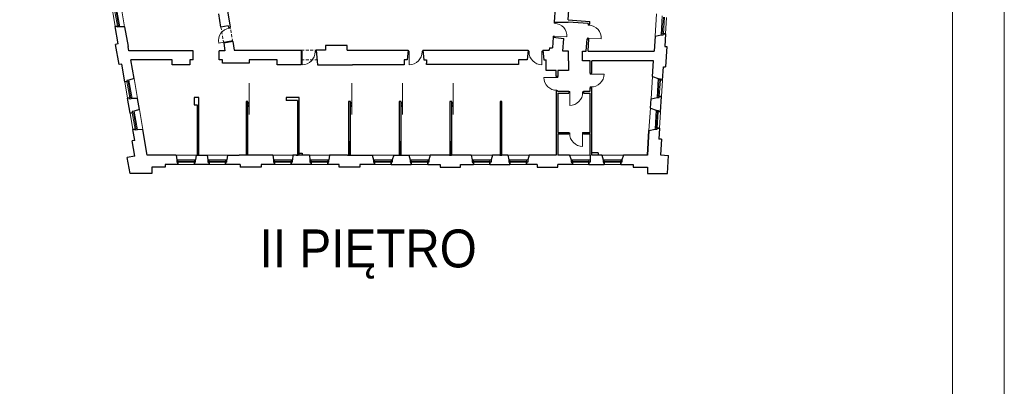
# Model space of a CAD drawing. Header units: centimetres. Extents: x 690840 to 714026, y 27673 to 40762.
# Tile 90 of 162: x 701319 to 701653, y 38892 to 39016. Entities that reach past the tile are written whole.
import ezdxf

# ---------------------------------------------------------------- set-up
doc = ezdxf.new("R2010")
doc.units = ezdxf.units.CM
doc.linetypes.add('DASHED', pattern=[19.05, 12.7, -6.35])
for name, color, linetype, lineweight in [('Drzwi i okna', 51, 'Continuous', 9), ('Opis', 102, 'Continuous', 9), ('Przekrojowa', 253, 'Continuous', 25), ('Ramka', 255, 'Continuous', 9), ('Widokowa', 140, 'Continuous', 9)]:
    doc.layers.add(name, color=color, linetype=linetype, lineweight=lineweight)
doc.layers.add('Obrys powierzchni', color=50, linetype='Continuous', lineweight=9, plot=False)
doc.styles.add('ARIELCE', font='arial.ttf', dxfattribs={"width": 0.9})

# ---------------------------------------------------------------- blocks, each defined once
blk = doc.blocks.new('zw$2918')
at = {"layer": 'Drzwi i okna', "color": 0}
for p, q in [((1359.2, -3114.6), (1358.2, -3109)), ((1358.2, -3114.8), (1367, -3113.2)), ((1367, -3113.2), (1366, -3107.4)), ((3559.9, -3081.2), (3560.3, -3074.6)), ((3568.8, -3081.8), (3559.9, -3081.2)), ((3567.8, -3081.8), (3568.3, -3075.1)), ((3792, -3093.7), (3792.4, -3087)), ((3800.9, -3094.3), (3792, -3093.7)), ((3800, -3094.2), (3800.4, -3087.5)), ((1373.5, -3200.3), (1382.3, -3198.7)), ((1382.3, -3198.7), (1383.6, -3205.9)), ((3554.3, -3168), (3553.9, -3174.5)), ((3563.3, -3168.6), (3554.3, -3168)), ((3561.8, -3175), (3562.3, -3168.5)), ((3562.3, -3168.5), (3647.6, -3174)), ((3786.4, -3180.5), (3786, -3186.9)), ((3795.4, -3181), (3786.4, -3180.5)), ((3794, -3187.4), (3794.4, -3181)), ((3794.4, -3181), (3879.7, -3186.4)), ((1374.5, -3200.2), (1290.3, -3215.2)), ((1375.7, -3207.2), (1374.5, -3200.2)), ((1855.3, -3269), (1848.8, -3269)), ((1848.8, -3277), (1855.3, -3277)), ((1855.3, -3277), (1855.1, -3362.5)), ((1855.3, -3278), (1855.3, -3269)), ((1942.2, -3278.2), (1942.2, -3269.2)), ((1942.2, -3269.2), (1948.8, -3269.2)), ((1942.2, -3277.2), (1950.1, -3277.2)), ((2571.6, -3277), (2579.4, -3277)), ((2579.4, -3269), (2572.9, -3269)), ((2579.4, -3277), (2579.3, -3362.5)), ((2579.4, -3278), (2579.4, -3269)), ((2666.3, -3278.2), (2666.3, -3269.2)), ((2666.3, -3269.2), (2672.9, -3269.2)), ((2666.3, -3277.2), (2674.2, -3277.2)), ((3391.1, -3277.2), (3383.2, -3277.2)), ((3391.1, -3269.2), (3384, -3269.2)), ((3391.1, -3278.2), (3391.1, -3269.2)), ((3478, -3278), (3478, -3269)), ((3478, -3269), (3485, -3269)), ((3485.8, -3277), (3478, -3277)), ((3478, -3277), (3478.2, -3362.5)), ((3576.7, -3448.5), (3491.2, -3448.3)), ((3575.7, -3448.5), (3584.7, -3448.5)), ((3576.7, -3442), (3576.7, -3448.5)), ((3584.7, -3448.5), (3584.7, -3442)), ((3805.4, -3425.5), (3805.4, -3419)), ((3814.4, -3425.5), (3805.4, -3425.5)), ((3813.4, -3419), (3813.4, -3425.5)), ((3813.4, -3425.5), (3898.9, -3425.4)), ((3814.6, -3512.4), (3805.6, -3512.4)), ((3805.6, -3512.4), (3805.6, -3519)), ((3813.6, -3512.4), (3813.6, -3519)), ((3575.5, -3535.4), (3584.5, -3535.4)), ((3576.5, -3535.4), (3576.5, -3542)), ((3584.5, -3535.4), (3584.5, -3542)), ((3666.2, -3544.3), (3659.7, -3544.3)), ((3659.7, -3552.3), (3666.2, -3552.3)), ((3666.2, -3552.3), (3666, -3637.8)), ((3666.2, -3553.3), (3666.2, -3544.3)), ((3753.1, -3553.5), (3753.1, -3544.5)), ((3753.1, -3544.5), (3759.7, -3544.5)), ((3753.1, -3552.5), (3759.7, -3552.5)), ((3666.3, -3822.2), (3659.7, -3822.2)), ((3666.3, -3830.2), (3659.7, -3830.2)), ((3666.3, -3831.2), (3666.3, -3822.2)), ((3753.2, -3831), (3753.2, -3822)), ((3753.2, -3822), (3759.7, -3822)), ((3759.7, -3830), (3753.2, -3830)), ((3753.2, -3830), (3753.3, -3915.5))]:
    blk.add_line(p, q, dxfattribs=at)
at = {"layer": 'Drzwi i okna', "color": 0, "ltscale": 1.6}
for centre, start, end in [((1375.7, -3199.7), 98.65194, 190.26256), ((3561, -3168.2), 356.20358, 87.81419), ((3793.2, -3180.7), 356.20358, 87.81419), ((1855.5, -3275.8), 269.77938, 1.38999), ((2579.6, -3275.8), 269.77938, 1.38999), ((3477.8, -3275.8), 178.61001, 270.22062), ((3577.9, -3448.7), 179.77102, 271.38164), ((3812.2, -3425.7), 268.61836, 0.22898), ((3666.4, -3551.1), 269.77102, 1.38164), ((3753, -3828.8), 178.61001, 270.22062)]:
    blk.add_arc(centre, 86.7, start, end, dxfattribs=at)
at = {"layer": 'Drzwi i okna', "color": 0}
for centre, start, end in [((1364.1, -3122.6), 278.48889, 281.78745), ((1933.4, -3273.7), 178.25449, 181.55305), ((2657.5, -3273.7), 178.25449, 181.55305), ((3399.9, -3273.7), 358.44695, 1.74551), ((3580, -3526.6), 88.24613, 91.5447), ((3810.1, -3503.7), 88.4553, 91.75387), ((3744.3, -3549.1), 178.24613, 181.5447), ((3675.1, -3826.7), 358.44695, 1.74551)]:
    blk.add_arc(centre, 78.2, start, end, dxfattribs=at)
at = {"layer": 'Przekrojowa', "color": 0, "ltscale": 1.6}
for p, q in [((3656.5, -3058.7), (3665.1, -2925.5)), ((1344.5, -2969.1), (1368.1, -3107.1)), ((3566.8, -2974.4), (3560.3, -3074.7)), ((1305.1, -3106.7), (1290, -3018.3)), ((3656.5, -3058.7), (3803.2, -3068.2)), ((610.4, -3221.4), (590.2, -3103.1)), ((653.3, -3104.3), (620.7, -3105.6)), ((653.3, -3104.3), (676.4, -3239.5)), ((1354.4, -3098.3), (1305.1, -3106.7)), ((1354.4, -3098.3), (1356.3, -3109.1)), ((1368.1, -3107.1), (1356.3, -3109.1)), ((3560.3, -3074.7), (3655.6, -3073.5)), ((3655.6, -3073.5), (3655.8, -3070.7)), ((3655.8, -3070.7), (3790.4, -3079.4)), ((3790, -3087), (3790.4, -3079.4)), ((3790, -3087), (3801.9, -3087.8)), ((3801.9, -3087.8), (3803.2, -3068.2)), ((3553.9, -3174.5), (3549.1, -3248.1)), ((3553.9, -3174.5), (3625.4, -3184.6)), ((3619.9, -3269.2), (3625.4, -3184.6)), ((3778.2, -3269.1), (3783.5, -3186.8)), ((3783.5, -3186.8), (3795.5, -3187.5)), ((3790.2, -3269.1), (3795.5, -3187.5)), ((4243.8, -3167.5), (4237.3, -3269.1)), ((4243.8, -3167.5), (4284.7, -3158.9)), ((4314.9, -3153), (4309.4, -3237.8)), ((610.4, -3221.4), (592.7, -3224.4)), ((616.1, -3361.4), (592.7, -3224.4)), ((681.2, -3267.4), (676.4, -3239.5)), ((1384.9, -3205.7), (1323.8, -3216.1)), ((1323.8, -3216.1), (1332.6, -3267.4)), ((1384.9, -3205.7), (1394.9, -3264.1)), ((1394.9, -3264.1), (1848.8, -3264.1)), ((1848.8, -3264.1), (1848.8, -3328.1)), ((2013.9, -3264.1), (1948.8, -3264.1)), ((1948.8, -3264.3), (1958.7, -3363.7)), ((2158.9, -3232.8), (2013.9, -3232.8)), ((2013.9, -3232.8), (2013.9, -3264.1)), ((2158.9, -3264.1), (2158.9, -3232.8)), ((2158.9, -3264.1), (2572.9, -3264.1)), ((2572.9, -3264.1), (2566.6, -3327.7)), ((2672.9, -3264.1), (3384.5, -3264.1)), ((2672.9, -3264.1), (2679.3, -3327.7)), ((3384.5, -3264.1), (3378.2, -3327.7)), ((3484.5, -3264.1), (3527.8, -3264.1)), ((3484.5, -3264.1), (3490.9, -3327.7)), ((3528.9, -3248.1), (3527.8, -3264.1)), ((3528.9, -3248.1), (3549.1, -3248.1)), ((4309.4, -3237.8), (4323.4, -3238.8)), ((4323.4, -3238.8), (4314.5, -3376.9)), ((1116.8, -3267.4), (681.2, -3267.4)), ((717.2, -3454.7), (695.6, -3328.1)), ((975.8, -3328.1), (695.6, -3328.1)), ((975.8, -3363.1), (975.8, -3328.1)), ((1116.8, -3328.1), (1094.8, -3328.1)), ((1094.8, -3328.1), (1094.8, -3363.1)), ((1116.8, -3328.1), (1116.8, -3267.4)), ((1332.6, -3267.4), (1293.8, -3267.4)), ((1293.8, -3328.1), (1293.8, -3267.4)), ((1315.8, -3328.1), (1293.8, -3328.1)), ((1315.8, -3351.7), (1315.8, -3328.1)), ((1684.8, -3328.1), (1496.8, -3328.1)), ((1496.8, -3328.1), (1496.8, -3351.7)), ((1684.8, -3363.7), (1684.8, -3328.1)), ((1848.8, -3328.1), (1848.8, -3363.7)), ((2566.6, -3327.7), (2545.9, -3327.7)), ((2545.9, -3327.7), (2545.9, -3363.7)), ((2679.3, -3327.7), (2695.9, -3327.7)), ((2695.9, -3327.7), (2695.9, -3351.7)), ((3378.2, -3327.7), (3319.7, -3327.7)), ((3319.7, -3327.7), (3319.7, -3359.7)), ((3490.9, -3327.7), (3507.7, -3327.7)), ((3507.7, -3400), (3507.7, -3327.7)), ((3657.7, -3269), (3619.9, -3269.2)), ((3657.7, -3335), (3657.7, -3269)), ((3751.7, -3335), (3751.7, -3269)), ((3751.7, -3269.1), (3778.2, -3269.1)), ((3790.2, -3269.1), (3911.7, -3269.1)), ((3911.7, -3269.1), (4237.3, -3269.1)), ((633.8, -3358.4), (616.1, -3361.4)), ((654.4, -3478.6), (633.8, -3358.4)), ((1094.8, -3363.1), (975.8, -3363.1)), ((1496.8, -3351.7), (1315.8, -3351.7)), ((1848.8, -3363.7), (1684.8, -3363.7)), ((1958.7, -3363.7), (2196.9, -3363.7)), ((2545.9, -3363.7), (2196.9, -3363.7)), ((2695.9, -3359.7), (2695.9, -3351.7)), ((2855.7, -3359.7), (2695.9, -3359.7)), ((3319.7, -3359.7), (2855.7, -3359.7)), ((3657.7, -3335), (3657.7, -3400)), ((3803.7, -3335), (3751.7, -3335)), ((3803.7, -3419), (3803.7, -3335)), ((3815.8, -3419), (3815.8, -3335)), ((4233, -3335), (3815.8, -3335)), ((4226.1, -3441.7), (4233, -3335)), ((4294.7, -3465.8), (4300.5, -3376)), ((4300.5, -3376), (4314.5, -3376.9)), ((717.2, -3454.7), (682.4, -3466)), ((3574.7, -3400), (3507.7, -3400)), ((3574.7, -3442), (3574.7, -3400)), ((3586.7, -3442), (3574.7, -3442)), ((3657.7, -3400), (3586.7, -3400)), ((3586.7, -3400), (3586.7, -3442)), ((3803.7, -3419), (3815.8, -3419)), ((4226.1, -3441.7), (4265.5, -3456.2)), ((3803.7, -3542), (3803.7, -3519)), ((3803.7, -3519), (3815.8, -3519)), ((3815.8, -3973.7), (3815.8, -3519)), ((690.5, -3689.6), (673.3, -3589)), ((740.4, -3590.1), (703.8, -3591.5)), ((753.3, -3665.6), (740.4, -3590.1)), ((1156.1, -3583.7), (1123.1, -3583.7)), ((1123.1, -3583.7), (1123.1, -3633.7)), ((1156.1, -3883.7), (1156.1, -3583.7)), ((1835.7, -3583.7), (1746.7, -3583.7)), ((1746.7, -3583.7), (1746.7, -3604.7)), ((1835.7, -3583.7), (1821.7, -3583.7)), ((1835.7, -3883.7), (1835.7, -3583.7)), ((3586.7, -3542), (3574.7, -3542)), ((3574.7, -3542), (3574.7, -3973.7)), ((3586.7, -3542), (3659.7, -3542)), ((3586.7, -3554), (3659.7, -3554)), ((3586.7, -3554), (3586.7, -3821)), ((3659.7, -3542), (3659.7, -3554)), ((3759.7, -3542), (3803.7, -3542)), ((3759.7, -3542), (3759.7, -3554)), ((3759.7, -3554), (3803.7, -3554)), ((3803.7, -3821), (3803.7, -3554)), ((4212.3, -3656.3), (4216.4, -3592.1)), ((4216.4, -3592.1), (4257.3, -3583.4)), ((4280.8, -3680.4), (4287.5, -3577.6)), ((1123.1, -3633.7), (1144.1, -3633.7)), ((1144.1, -3633.7), (1144.1, -3883.7)), ((1487.7, -3610.7), (1475.7, -3610.7)), ((1475.7, -3610.7), (1475.7, -3883.7)), ((1487.7, -3883.7), (1487.7, -3610.7)), ((1823.7, -3604.7), (1746.7, -3604.7)), ((1823.7, -3604.7), (1823.7, -3883.7)), ((2181.7, -3610.7), (2169.7, -3610.7)), ((2169.7, -3610.7), (2169.7, -3883.7)), ((2181.7, -3883.7), (2181.7, -3610.7)), ((2524.7, -3610.7), (2512.7, -3610.7)), ((2512.7, -3610.7), (2512.7, -3883.7)), ((2524.7, -3883.7), (2524.7, -3610.7)), ((2867.7, -3610.7), (2855.7, -3610.7)), ((2855.7, -3610.7), (2855.7, -3883.7)), ((2867.7, -3883.7), (2867.7, -3610.7)), ((3206.7, -3610.7), (3194.7, -3610.7)), ((3194.7, -3610.7), (3194.7, -3883.7)), ((3206.7, -3883.7), (3206.7, -3610.7)), ((4212.3, -3656.3), (4251.7, -3670.7)), ((753.3, -3665.6), (718.5, -3676.9)), ((4202.6, -3806.6), (4243.4, -3798)), ((4273.6, -3792.1), (4268.9, -3866)), ((722.1, -3874.9), (709.3, -3800)), ((776.5, -3801), (739.9, -3802.5)), ((806.1, -3974.4), (776.5, -3801)), ((3586.7, -3821), (3659.7, -3821)), ((3586.7, -3830), (3586.7, -3973.7)), ((3586.7, -3830), (3659.7, -3830)), ((3659.7, -3821), (3659.7, -3830)), ((3759.7, -3821), (3803.7, -3821)), ((3759.7, -3821), (3759.7, -3830)), ((3759.7, -3830), (3803.7, -3830)), ((3803.7, -3973.7), (3803.7, -3830)), ((4202.6, -3806.6), (4191.8, -3973.7)), ((4191.8, -3973.7), (4202.6, -3806.6)), ((722.1, -3874.9), (704.4, -3877.9)), ((722, -3980.7), (704.4, -3877.9)), ((1156.1, -3883.7), (1144.1, -3883.7)), ((1487.7, -3883.7), (1475.7, -3883.7)), ((1835.7, -3883.7), (1823.7, -3883.7)), ((2181.7, -3883.7), (2169.7, -3883.7)), ((2524.7, -3883.7), (2512.7, -3883.7)), ((2867.7, -3883.7), (2855.7, -3883.7)), ((3206.7, -3883.7), (3194.7, -3883.7)), ((4286.8, -3867.2), (4268.9, -3866)), ((4286.8, -3867.2), (4280, -3973.3)), ((722, -3980.7), (671.6, -3989.3)), ((690.6, -4099.8), (671.6, -3989.3)), ((1000.3, -3974.4), (806.1, -3974.4)), ((1137.7, -3973.7), (1213.2, -3973.7)), ((1348.7, -3973.7), (1429.7, -3973.7)), ((1657.2, -3973.7), (1429.7, -3973.7)), ((1904.2, -3973.7), (1792.7, -3973.7)), ((1813.7, -3973.7), (1827.7, -3973.7)), ((1835.7, -3973.7), (1835.7, -3961.7)), ((1835.7, -3961.7), (1855.7, -3961.7)), ((1855.7, -3961.7), (1855.7, -3973.7)), ((2161.7, -3973.7), (2039.7, -3973.7)), ((2161.7, -3973.7), (2175.7, -3973.7)), ((2175.7, -3973.7), (2329.5, -3973.7)), ((2329.5, -3973.7), (2337.1, -4007.1)), ((2474.5, -3973.7), (2464.7, -4007.1)), ((2474.5, -3973.7), (2577.5, -3973.7)), ((2506.7, -3973.7), (2520.7, -3973.7)), ((2577.5, -3973.7), (2585.1, -4007.1)), ((2722.5, -3973.7), (2712.7, -4007.1)), ((2851.7, -3973.7), (2722.5, -3973.7)), ((2851.7, -3973.7), (2865.7, -3973.7)), ((2998.5, -3973.7), (2865.7, -3973.7)), ((2998.5, -3973.7), (3006.1, -4007.1)), ((3143.5, -3973.7), (3133.7, -4007.1)), ((3192.7, -3973.7), (3143.5, -3973.7)), ((3192.7, -3973.7), (3206.7, -3973.7)), ((3246.5, -3973.7), (3206.7, -3973.7)), ((3246.5, -3973.7), (3254.1, -4007.1)), ((3391.5, -3973.7), (3381.7, -4007.1)), ((3574.7, -3973.7), (3391.5, -3973.7)), ((3665.3, -3973.7), (3586.7, -3973.7)), ((3665.3, -3973.7), (3676.1, -4007.1)), ((3859.8, -3959.7), (3815.8, -3959.7)), ((3884.5, -3973.7), (3815.8, -3973.7)), ((3859.8, -3959.7), (3859.8, -3973.7)), ((3884.5, -3973.7), (3892.1, -4007.1)), ((4029.5, -3973.7), (4019.7, -4007.1)), ((4191.8, -3973.7), (4029.5, -3973.7)), ((4280, -3973.3), (4335.3, -3976.8)), ((4327.4, -4099.8), (4335.3, -3976.8)), ((927.9, -4054.8), (836.9, -4054.8)), ((836.9, -4054.8), (836.9, -4099.8)), ((1013.9, -4036.8), (927.9, -4036.8)), ((927.9, -4036.8), (927.9, -4054.8)), ((1224.9, -4036.8), (1125.9, -4036.8)), ((1133.7, -4021.9), (1133.7, -4007.1)), ((1435.9, -4036.8), (1336.9, -4036.8)), ((1344.7, -4021.9), (1344.7, -4007.1)), ((1435.9, -4036.8), (1435.9, -4054.8)), ((1576.9, -4054.8), (1435.9, -4054.8)), ((1668.9, -4036.8), (1576.9, -4036.8)), ((1576.9, -4036.8), (1576.9, -4054.8)), ((1915.9, -4036.8), (1780.9, -4036.8)), ((1788.7, -4021.9), (1788.7, -4007.1)), ((2104.9, -4036.8), (2027.9, -4036.8)), ((2035.7, -4021.9), (2035.7, -4007.1)), ((2104.9, -4054.8), (2104.9, -4036.8)), ((2245.9, -4054.8), (2104.9, -4054.8)), ((2344.9, -4036.8), (2245.9, -4036.8)), ((2245.9, -4036.8), (2245.9, -4054.8)), ((2456.9, -4036.8), (2592.9, -4036.8)), ((2704.9, -4036.8), (2788.9, -4036.8)), ((2788.9, -4036.8), (2788.9, -4054.8)), ((2788.9, -4054.8), (2926.9, -4054.8)), ((2926.9, -4054.8), (2926.9, -4036.8)), ((2926.9, -4036.8), (3013.9, -4036.8)), ((3125.9, -4036.8), (3261.9, -4036.8)), ((3446.9, -4036.8), (3373.9, -4036.8)), ((3446.9, -4036.8), (3446.9, -4054.8)), ((3446.9, -4054.8), (3584.9, -4054.8)), ((3683.9, -4036.8), (3584.9, -4036.8)), ((3584.9, -4054.8), (3584.9, -4036.8)), ((3795.9, -4036.8), (3899.9, -4036.8)), ((4011.9, -4036.8), (4094.9, -4036.8)), ((4094.9, -4036.8), (4094.9, -4054.8)), ((4094.9, -4054.8), (4192.9, -4054.8)), ((4192.9, -4054.8), (4192.9, -4099.8)), ((836.9, -4099.8), (690.6, -4099.8)), ((836.9, -4099.8), (701, -4099.8)), ((4192.9, -4099.8), (4316.9, -4099.8)), ((4192.9, -4099.8), (4327.4, -4099.8))]:
    blk.add_line(p, q, dxfattribs=at)
at = {"layer": 'Przekrojowa', "color": 0}
for p, q in [((604.9, -3100.6), (590.2, -3103.1)), ((590.2, -3103.1), (604.9, -3100.6)), ((606.2, -3108.2), (604.9, -3100.6)), ((620.8, -3105.7), (606.2, -3108.2)), ((4284.7, -3158.9), (4299.4, -3159.8)), ((4299.4, -3159.8), (4299.9, -3152.1)), ((4299.9, -3152.1), (4314.9, -3153)), ((4314.9, -3153), (4299.9, -3152.1)), ((4265.5, -3456.2), (4280.3, -3457.1)), ((4280.3, -3457.1), (4279.8, -3464.9)), ((4279.8, -3464.9), (4294.7, -3465.8)), ((4294.7, -3465.8), (4279.8, -3464.9)), ((669.1, -3476.1), (654.4, -3478.6)), ((654.4, -3478.6), (669.1, -3476.1)), ((682.4, -3466), (667.8, -3468.5)), ((667.8, -3468.5), (669.1, -3476.1)), ((688, -3586.5), (673.3, -3589)), ((673.3, -3589), (688, -3586.5)), ((689.3, -3594.2), (688, -3586.5)), ((703.9, -3591.7), (689.3, -3594.2)), ((4257.3, -3583.4), (4272.1, -3584.4)), ((4272.1, -3584.4), (4272.6, -3576.6)), ((4272.6, -3576.6), (4287.5, -3577.6)), ((4287.5, -3577.6), (4272.6, -3576.6)), ((705.2, -3687.1), (690.5, -3689.6)), ((690.5, -3689.6), (705.2, -3687.1)), ((718.5, -3676.9), (703.9, -3679.4)), ((703.9, -3679.4), (705.2, -3687.1)), ((4251.7, -3670.7), (4266.4, -3671.7)), ((4266.4, -3671.7), (4265.9, -3679.4)), ((4265.9, -3679.4), (4280.8, -3680.4)), ((4280.8, -3680.4), (4265.9, -3679.4)), ((724.1, -3797.5), (709.3, -3800)), ((709.3, -3800), (724.1, -3797.5)), ((725.4, -3805.1), (724.1, -3797.5)), ((4243.4, -3798), (4258.2, -3798.9)), ((4258.2, -3798.9), (4258.7, -3791.2)), ((4258.7, -3791.2), (4273.6, -3792.1)), ((4273.6, -3792.1), (4258.7, -3791.2)), ((740, -3802.6), (725.4, -3805.1)), ((1002.2, -3973.7), (1006.1, -4007.1)), ((1137.7, -3973.7), (1133.7, -4007.1)), ((1213.2, -3973.7), (1217.1, -4007.1)), ((1348.7, -3973.7), (1344.7, -4007.1)), ((1657.2, -3973.7), (1661.1, -4007.1)), ((1792.7, -3973.7), (1788.7, -4007.1)), ((1904.2, -3973.7), (1908.1, -4007.1)), ((2039.7, -3973.7), (2035.7, -4007.1)), ((3803.7, -3973.7), (3803.7, -4021.9)), ((1006.1, -4007.1), (1006.1, -4021.9)), ((1006.1, -4021.9), (1013.9, -4021.9)), ((1013.9, -4021.9), (1013.9, -4036.8)), ((1013.9, -4036.8), (1013.9, -4021.9)), ((1133.7, -4021.9), (1125.9, -4021.9)), ((1125.9, -4021.9), (1125.9, -4036.8)), ((1125.9, -4036.8), (1125.9, -4021.9)), ((1217.1, -4007.1), (1217.1, -4021.9)), ((1217.1, -4021.9), (1224.9, -4021.9)), ((1224.9, -4021.9), (1224.9, -4036.8)), ((1224.9, -4036.8), (1224.9, -4021.9)), ((1344.7, -4021.9), (1336.9, -4021.9)), ((1336.9, -4021.9), (1336.9, -4036.8)), ((1336.9, -4036.8), (1336.9, -4021.9)), ((1661.1, -4007.1), (1661.1, -4021.9)), ((1661.1, -4021.9), (1668.9, -4021.9)), ((1668.9, -4021.9), (1668.9, -4036.8)), ((1668.9, -4036.8), (1668.9, -4021.9)), ((1788.7, -4021.9), (1780.9, -4021.9)), ((1780.9, -4021.9), (1780.9, -4036.8)), ((1780.9, -4036.8), (1780.9, -4021.9)), ((1908.1, -4007.1), (1908.1, -4021.9)), ((1908.1, -4021.9), (1915.9, -4021.9)), ((1915.9, -4021.9), (1915.9, -4036.8)), ((1915.9, -4036.8), (1915.9, -4021.9)), ((2035.7, -4021.9), (2027.9, -4021.9)), ((2027.9, -4021.9), (2027.9, -4036.8)), ((2027.9, -4036.8), (2027.9, -4021.9)), ((2337.1, -4007.1), (2337.1, -4021.9)), ((2337.1, -4021.9), (2344.9, -4021.9)), ((2344.9, -4021.9), (2344.9, -4036.8)), ((2344.9, -4036.8), (2344.9, -4021.9)), ((2464.7, -4021.9), (2456.9, -4021.9)), ((2456.9, -4021.9), (2456.9, -4036.8)), ((2456.9, -4036.8), (2456.9, -4021.9)), ((2464.7, -4007.1), (2464.7, -4021.9)), ((2585.1, -4007.1), (2585.1, -4021.9)), ((2585.1, -4021.9), (2592.9, -4021.9)), ((2592.9, -4021.9), (2592.9, -4036.8)), ((2592.9, -4036.8), (2592.9, -4021.9)), ((2712.7, -4021.9), (2704.9, -4021.9)), ((2704.9, -4021.9), (2704.9, -4036.8)), ((2704.9, -4036.8), (2704.9, -4021.9)), ((2712.7, -4007.1), (2712.7, -4021.9)), ((3006.1, -4007.1), (3006.1, -4021.9)), ((3006.1, -4021.9), (3013.9, -4021.9)), ((3013.9, -4021.9), (3013.9, -4036.8)), ((3013.9, -4036.8), (3013.9, -4021.9)), ((3133.7, -4021.9), (3125.9, -4021.9)), ((3125.9, -4021.9), (3125.9, -4036.8)), ((3125.9, -4036.8), (3125.9, -4021.9)), ((3133.7, -4007.1), (3133.7, -4021.9)), ((3254.1, -4007.1), (3254.1, -4021.9)), ((3254.1, -4021.9), (3261.9, -4021.9)), ((3261.9, -4021.9), (3261.9, -4036.8)), ((3261.9, -4036.8), (3261.9, -4021.9)), ((3381.7, -4021.9), (3373.9, -4021.9)), ((3373.9, -4021.9), (3373.9, -4036.8)), ((3373.9, -4036.8), (3373.9, -4021.9)), ((3381.7, -4007.1), (3381.7, -4021.9)), ((3676.1, -4007.1), (3676.1, -4021.9)), ((3676.1, -4021.9), (3683.9, -4021.9)), ((3683.9, -4021.9), (3683.9, -4036.8)), ((3683.9, -4036.8), (3683.9, -4021.9)), ((3803.7, -4021.9), (3795.9, -4021.9)), ((3795.9, -4021.9), (3795.9, -4036.8)), ((3795.9, -4036.8), (3795.9, -4021.9)), ((3892.1, -4007.1), (3892.1, -4021.9)), ((3892.1, -4021.9), (3899.9, -4021.9)), ((3899.9, -4021.9), (3899.9, -4036.8)), ((3899.9, -4036.8), (3899.9, -4021.9)), ((4019.7, -4021.9), (4011.9, -4021.9)), ((4011.9, -4021.9), (4011.9, -4036.8)), ((4011.9, -4036.8), (4011.9, -4021.9)), ((4019.7, -4007.1), (4019.7, -4021.9))]:
    blk.add_line(p, q, dxfattribs=at)
at = {"layer": 'Widokowa', "color": 0, "ltscale": 1.6}
for p, q in [((571.3, -2992.7), (590.2, -3103.1)), ((630.3, -2970), (653.3, -3104.3)), ((4243.8, -3167.5), (4253.5, -3017.2)), ((4314.9, -3153), (4322.1, -3041.3)), ((717.2, -3454.7), (740.4, -3590.1)), ((4216.4, -3592.1), (4226.1, -3441.7)), ((654.4, -3478.6), (673.3, -3589)), ((1496.7, -3699), (1496.7, -3486.9)), ((2190.7, -3699), (2190.7, -3486.9)), ((2533.7, -3699), (2533.7, -3486.9)), ((2876.7, -3699), (2876.7, -3486.9)), ((4287.5, -3577.6), (4294.7, -3465.8)), ((4202.6, -3806.6), (4212.3, -3656.3)), ((690.5, -3689.6), (709.3, -3800)), ((753.3, -3665.6), (776.5, -3801)), ((4273.6, -3792.1), (4280.8, -3680.4)), ((1144.1, -3883.7), (1144.1, -3973.7)), ((1150.1, -3883.7), (1150.1, -3973.7)), ((1156.1, -3973.7), (1156.1, -3883.7)), ((1475.7, -3883.7), (1475.7, -3973.7)), ((1481.7, -3883.7), (1481.7, -3973.7)), ((1487.7, -3973.7), (1487.7, -3883.7)), ((1823.7, -3883.7), (1823.7, -3973.7)), ((1829.7, -3883.7), (1829.7, -3973.7)), ((1835.7, -3973.7), (1835.7, -3883.7)), ((2169.7, -3883.7), (2169.7, -3973.7)), ((2175.7, -3883.7), (2175.7, -3973.7)), ((2181.7, -3973.7), (2181.7, -3883.7)), ((2512.7, -3883.7), (2512.7, -3973.7)), ((2517.7, -3883.7), (2517.7, -3973.7)), ((2524.7, -3973.7), (2524.7, -3883.7)), ((2855.7, -3883.7), (2855.7, -3973.7)), ((2861.7, -3883.7), (2861.7, -3973.7)), ((2867.7, -3973.7), (2867.7, -3883.7)), ((3194.7, -3883.7), (3194.7, -3973.7)), ((3200.7, -3883.7), (3200.7, -3973.7)), ((3206.7, -3973.7), (3206.7, -3883.7)), ((2329.5, -3973.7), (2474.5, -3973.7)), ((2577.5, -3973.7), (2722.5, -3973.7)), ((2998.5, -3973.7), (3143.5, -3973.7)), ((3246.5, -3973.7), (3391.5, -3973.7)), ((3665.3, -3973.7), (3803.7, -3973.7)), ((3884.5, -3973.7), (4029.5, -3973.7)), ((1013.9, -4036.8), (1125.9, -4036.8)), ((1224.9, -4036.8), (1336.9, -4036.8)), ((1668.9, -4036.8), (1780.9, -4036.8)), ((1915.9, -4036.8), (2027.9, -4036.8)), ((2344.9, -4036.8), (2456.9, -4036.8)), ((2592.9, -4036.8), (2704.9, -4036.8)), ((3013.9, -4036.8), (3125.9, -4036.8)), ((3261.9, -4036.8), (3373.9, -4036.8)), ((3683.9, -4036.8), (3795.9, -4036.8)), ((3899.9, -4036.8), (4011.9, -4036.8))]:
    blk.add_line(p, q, dxfattribs=at)
at = {"layer": 'Widokowa', "color": 0}
for p, q in [((605, -3100.8), (586, -2990.2)), ((612.2, -3099.3), (593.3, -2988.9)), ((620.8, -3105.7), (599.3, -2980)), ((4292.9, -3031.6), (4284.7, -3158.9)), ((4299.8, -3039.8), (4292.6, -3151.6)), ((4307.2, -3040.1), (4299.9, -3152.1)), ((604.9, -3100.6), (619.5, -3098.1)), ((4299.9, -3152.1), (4285.2, -3151.1)), ((4265.5, -3456.2), (4257.3, -3583.4)), ((4279.8, -3464.9), (4265, -3463.9)), ((4272.4, -3464.4), (4265.2, -3576.2)), ((4279.8, -3464.6), (4272.6, -3576.6)), ((669.1, -3476.1), (683.7, -3473.6)), ((688, -3586.7), (669.1, -3476.1)), ((695.3, -3585.3), (676.4, -3474.9)), ((703.9, -3591.7), (682.4, -3466)), ((688, -3586.5), (702.6, -3584)), ((4272.6, -3576.6), (4257.8, -3575.7)), ((705.2, -3687.1), (719.8, -3684.6)), ((724.1, -3797.7), (705.2, -3687.1)), ((731.4, -3796.2), (712.5, -3685.8)), ((740, -3802.6), (718.5, -3676.9)), ((4251.7, -3670.7), (4243.4, -3798)), ((4265.9, -3679.4), (4251.2, -3678.5)), ((4258.5, -3678.9), (4251.3, -3790.7)), ((4265.9, -3679.2), (4258.7, -3791.2)), ((724.1, -3797.5), (738.7, -3795)), ((4258.7, -3791.2), (4243.9, -3790.2)), ((1137.7, -3973.7), (1002.2, -3973.7)), ((1348.7, -3973.7), (1213.2, -3973.7)), ((1792.7, -3973.7), (1657.2, -3973.7)), ((2039.7, -3973.7), (1904.2, -3973.7)), ((1133.7, -4007.1), (1006.1, -4007.1)), ((1013.9, -4021.9), (1013.9, -4007.1)), ((1125.9, -4014.5), (1013.9, -4014.5)), ((1126.1, -4021.9), (1013.9, -4021.9)), ((1125.9, -4021.9), (1125.9, -4007.1)), ((1344.7, -4007.1), (1217.1, -4007.1)), ((1224.9, -4021.9), (1224.9, -4007.1)), ((1336.9, -4014.5), (1224.9, -4014.5)), ((1337.1, -4021.9), (1224.9, -4021.9)), ((1336.9, -4021.9), (1336.9, -4007.1)), ((1788.7, -4007.1), (1661.1, -4007.1)), ((1668.9, -4021.9), (1668.9, -4007.1)), ((1780.9, -4014.5), (1668.9, -4014.5)), ((1781.1, -4021.9), (1668.9, -4021.9)), ((1780.9, -4021.9), (1780.9, -4007.1)), ((2035.7, -4007.1), (1908.1, -4007.1)), ((1915.9, -4021.9), (1915.9, -4007.1)), ((2027.9, -4014.5), (1915.9, -4014.5)), ((2028.1, -4021.9), (1915.9, -4021.9)), ((2027.9, -4021.9), (2027.9, -4007.1)), ((2464.7, -4007.1), (2337.1, -4007.1)), ((2344.9, -4021.9), (2344.9, -4007.1)), ((2456.9, -4014.5), (2344.9, -4014.5)), ((2457.1, -4021.9), (2344.9, -4021.9)), ((2456.9, -4021.9), (2456.9, -4007.1)), ((2712.7, -4007.1), (2585.1, -4007.1)), ((2592.9, -4021.9), (2592.9, -4007.1)), ((2704.9, -4014.5), (2592.9, -4014.5)), ((2705.1, -4021.9), (2592.9, -4021.9)), ((2704.9, -4021.9), (2704.9, -4007.1)), ((3133.7, -4007.1), (3006.1, -4007.1)), ((3013.9, -4021.9), (3013.9, -4007.1)), ((3125.9, -4014.5), (3013.9, -4014.5)), ((3126.1, -4021.9), (3013.9, -4021.9)), ((3125.9, -4021.9), (3125.9, -4007.1)), ((3381.7, -4007.1), (3254.1, -4007.1)), ((3261.9, -4021.9), (3261.9, -4007.1)), ((3373.9, -4014.5), (3261.9, -4014.5)), ((3374.1, -4021.9), (3261.9, -4021.9)), ((3373.9, -4021.9), (3373.9, -4007.1)), ((3803.7, -4007.1), (3676.1, -4007.1)), ((3683.9, -4021.9), (3683.9, -4007.1)), ((3795.9, -4014.5), (3683.9, -4014.5)), ((3796.1, -4021.9), (3683.9, -4021.9)), ((3795.9, -4021.9), (3795.9, -4007.1)), ((4019.7, -4007.1), (3892.1, -4007.1)), ((3899.9, -4021.9), (3899.9, -4007.1)), ((4011.9, -4014.5), (3899.9, -4014.5)), ((4012.1, -4021.9), (3899.9, -4021.9)), ((4011.9, -4021.9), (4011.9, -4007.1))]:
    blk.add_line(p, q, dxfattribs=at)
at = {"layer": 'Widokowa', "color": 0, "linetype": 'DASHED', "ltscale": 1.6}
for p, q in [((1323.8, -3216.1), (1305.1, -3106.7)), ((1384.9, -3205.7), (1368.1, -3107.1)), ((1848.8, -3264.1), (1948.8, -3264.1)), ((1848.8, -3328.1), (1955.2, -3328.1))]:
    blk.add_line(p, q, dxfattribs=at)
at = {"layer": 'Widokowa', "color": 0, "ltscale": 1.6}
for centre in [(1492.2, -3622.3), (1492.2, -3641.1), (2186.2, -3622.3), (2186.2, -3641.1), (2529.2, -3622.3), (2529.2, -3641.1), (2872.2, -3622.3), (2872.2, -3641.1)]:
    blk.add_circle(centre, 4.5, dxfattribs=at)

msp = doc.modelspace()

# ---------------------------------------------------------------- linework, layer by layer
at = {"layer": 'Obrys powierzchni', "ltscale": 1.6}
for points in [[(699552.62, 39262.32), (701652.62, 39262.32), (701652.62, 37777.32), (699552.62, 37777.32)], [(699570.12, 39244.82), (701635.12, 39244.82), (701635.12, 37794.82), (699570.12, 37794.82)]]:
    msp.add_lwpolyline(points, close=True, dxfattribs=at)

# ---------------------------------------------------------------- block references
at = {"layer": 'Ramka', "color": 251, "xscale": 0.05, "yscale": 0.05, "zscale": 0.05}
msp.add_blockref('zw$2918', (701322.23, 39169.34), dxfattribs=at)

# ---------------------------------------------------------------- texts
at = {"layer": 'Opis', "insert": (701400.59, 38945.46), "char_height": 14, "width": 724.063, "attachment_point": 1, "rotation": 359.981, "style": 'ARIELCE'}
msp.add_mtext('\\pxsm1,ql;{\\fArial|b0|i0|c238|p34;\\H0.916668x;II PIĘTRO}', dxfattribs=at)

doc.saveas('drawing.dxf')
